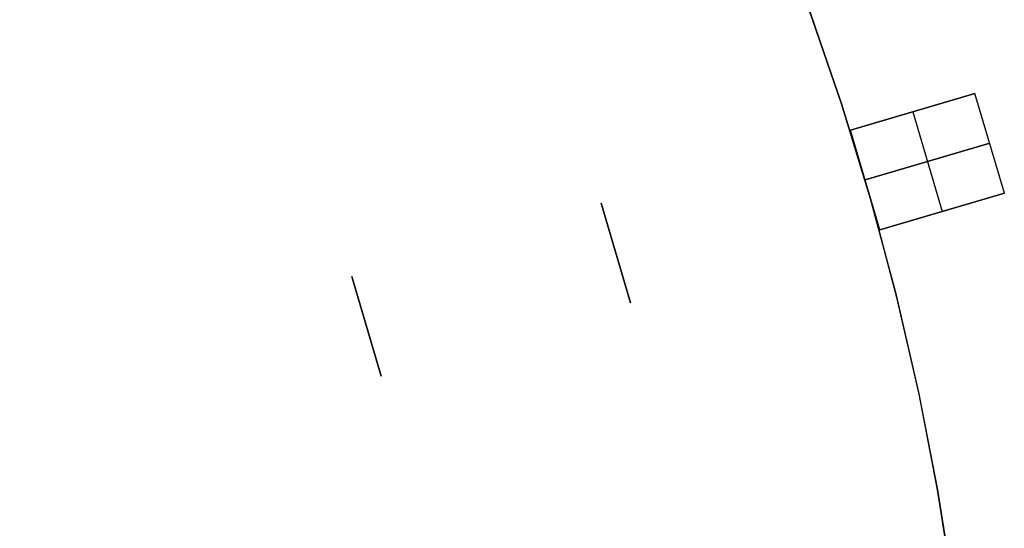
# Model space of a CAD drawing. Header units: millimetres. Extents: x 220 to 1240, y -2940 to -1929.
# Tile 46 of 59: x 949 to 1063, y -2382 to -2323. Entities that reach past the tile are written whole.
import ezdxf

# ---------------------------------------------------------------- set-up
doc = ezdxf.new("R2010")
doc.units = ezdxf.units.MM

msp = doc.modelspace()

# ---------------------------------------------------------------- linework, layer by layer
at = {"extrusion": (1.51515e-05, -2.17846e-06, 1)}
for points in [[(1060.01, -2434.51), (1059.81, -2423.02), (1059.21, -2411.54), (1058.21, -2400.09), (1056.81, -2388.68), (1055.01, -2377.33), (1052.83, -2366.05), (1050.25, -2354.85), (1047.28, -2343.74), (1043.93, -2332.75), (1040.19, -2321.88), (1036.08, -2311.15), (1031.6, -2300.57), (1026.75, -2290.14), (1021.55, -2279.9), (1015.99, -2269.84), (1010.08, -2259.98), (1003.83, -2250.34), (997.25, -2240.91), (990.35, -2231.72), (983.13, -2222.78), (975.6, -2214.09), (967.78, -2205.68), (959.67, -2197.54), (951.27, -2189.68), (942.61, -2182.13), (933.7, -2174.87), (924.53, -2167.94), (915.13, -2161.33), (905.51, -2155.05), (895.67, -2149.1), (885.63, -2143.51), (875.4, -2138.27), (865, -2133.38), (854.43, -2128.86), (843.71, -2124.72), (832.86, -2120.95), (821.87, -2117.55), (810.78, -2114.55), (799.59, -2111.93), (788.32, -2109.7), (776.97, -2107.87), (765.57, -2106.43), (754.12, -2105.39), (742.65, -2104.75), (731.16, -2104.51), (719.66, -2104.67), (708.18, -2105.23), (696.73, -2106.19), (685.32, -2107.55), (673.96, -2109.3), (662.67, -2111.45), (651.46, -2113.99), (640.35, -2116.92), (629.34, -2120.24), (618.46, -2123.93), (607.71, -2128.01), (597.11, -2132.45), (586.68, -2137.26), (576.41, -2142.43), (566.34, -2147.96), (556.46, -2153.83), (546.79, -2160.04), (537.34, -2166.59), (528.13, -2173.46), (519.16, -2180.65), (510.45, -2188.15), (502, -2195.94), (493.83, -2204.03), (485.95, -2212.39), (478.36, -2221.02), (471.08, -2229.91), (464.12, -2239.05), (457.47, -2248.43), (451.16, -2258.04), (445.18, -2267.85), (439.55, -2277.87), (434.27, -2288.08), (429.35, -2298.47), (424.8, -2309.02), (420.61, -2319.72), (416.8, -2330.57), (413.37, -2341.54)], [(413.37, -2341.54), (410.35, -2352.55), (407.7, -2363.66), (405.44, -2374.86), (403.57, -2386.13), (402.09, -2397.46), (401.01, -2408.83), (400.32, -2420.23), (400.02, -2431.65), (400.12, -2443.08), (400.61, -2454.49), (401.5, -2465.88), (402.78, -2477.23), (404.46, -2488.53), (406.52, -2499.76), (408.97, -2510.92), (411.81, -2521.99), (415.03, -2532.95), (418.63, -2543.79), (422.59, -2554.5), (426.93, -2565.07), (431.63, -2575.48), (436.69, -2585.72), (442.1, -2595.78), (447.85, -2605.65), (453.95, -2615.32), (460.37, -2624.76), (467.12, -2633.98), (474.18, -2642.96), (481.55, -2651.69), (489.21, -2660.16), (497.17, -2668.36), (505.4, -2676.28), (513.9, -2683.91), (522.66, -2691.24), (531.67, -2698.26), (540.92, -2704.97), (550.4, -2711.35), (560.08, -2717.4), (569.98, -2723.11), (580.06, -2728.48), (590.33, -2733.49), (600.76, -2738.15), (611.34, -2742.44), (622.07, -2746.36), (632.93, -2749.91), (643.91, -2753.08), (654.98, -2755.87), (666.15, -2758.27), (677.4, -2760.29), (688.7, -2761.91), (700.06, -2763.15), (711.45, -2763.99), (722.87, -2764.43), (734.29, -2764.48), (745.71, -2764.13), (757.11, -2763.39), (768.47, -2762.26), (779.8, -2760.73), (791.06, -2758.81), (802.24, -2756.51), (813.35, -2753.81), (824.35, -2750.74), (835.24, -2747.28), (846, -2743.45), (856.62, -2739.25), (867.09, -2734.69), (877.4, -2729.76), (887.53, -2724.48), (897.47, -2718.86), (907.21, -2712.89), (916.74, -2706.59), (926.05, -2699.97), (935.12, -2693.02), (943.94, -2685.77), (952.51, -2678.21), (960.81, -2670.36), (968.84, -2662.23), (976.58, -2653.83), (984.02, -2645.17), (991.16, -2636.25), (997.99, -2627.09), (1004.49, -2617.7), (1010.67, -2608.09), (1016.51, -2598.27), (1022, -2588.26), (1027.15, -2578.06), (1031.94, -2567.69), (1036.37, -2557.16), (1040.43, -2546.48), (1044.12, -2535.67), (1047.43, -2524.74), (1050.36, -2513.7), (1052.91, -2502.56), (1055.08, -2491.34), (1056.85, -2480.06), (1058.23, -2468.72), (1059.22, -2457.34), (1059.81, -2445.93), (1060.01, -2434.51)]]:
    msp.add_lwpolyline(points, dxfattribs=at)
at = {"extrusion": (-1.51515e-05, 2.17846e-06, 1)}
for points in [[(413.36, -2341.54), (416.79, -2330.57), (420.6, -2319.72), (424.78, -2309.02), (429.34, -2298.47), (434.26, -2288.08), (439.54, -2277.87), (445.17, -2267.85), (451.14, -2258.03), (457.46, -2248.43), (464.1, -2239.05), (471.07, -2229.91), (478.35, -2221.02), (485.94, -2212.39), (493.82, -2204.02), (501.99, -2195.94), (510.44, -2188.14), (519.15, -2180.65), (528.12, -2173.46), (537.33, -2166.59), (546.78, -2160.04), (556.44, -2153.83), (566.32, -2147.96), (576.4, -2142.43), (586.66, -2137.26), (597.1, -2132.45), (607.7, -2128), (618.45, -2123.93), (629.33, -2120.23), (640.34, -2116.92), (651.45, -2113.99), (662.66, -2111.45), (673.95, -2109.3), (685.31, -2107.55), (696.72, -2106.19), (708.17, -2105.23), (719.65, -2104.67), (731.14, -2104.51), (742.63, -2104.75), (754.11, -2105.39), (765.56, -2106.43), (776.96, -2107.87), (788.3, -2109.7), (799.58, -2111.93), (810.77, -2114.55), (821.86, -2117.55), (832.84, -2120.94), (843.7, -2124.72), (854.42, -2128.86), (864.99, -2133.38), (875.39, -2138.26), (885.62, -2143.51), (895.66, -2149.1), (905.5, -2155.04), (915.12, -2161.33), (924.52, -2167.94), (933.69, -2174.87), (942.6, -2182.12), (951.26, -2189.68), (959.65, -2197.53), (967.77, -2205.67), (975.59, -2214.09), (983.12, -2222.78), (990.34, -2231.72), (997.24, -2240.91), (1003.82, -2250.33), (1010.07, -2259.98), (1015.97, -2269.84), (1021.53, -2279.9), (1026.74, -2290.14), (1031.59, -2300.56), (1036.07, -2311.15), (1040.18, -2321.88), (1043.91, -2332.75), (1047.27, -2343.74), (1050.23, -2354.85), (1052.81, -2366.05), (1055, -2377.33), (1056.8, -2388.68), (1058.19, -2400.09), (1059.19, -2411.54), (1059.79, -2423.02), (1059.99, -2434.51)], [(413.37, -2341.54), (416.8, -2330.57), (420.61, -2319.72), (424.79, -2309.02), (429.35, -2298.47), (434.27, -2288.08), (439.55, -2277.87), (445.18, -2267.85), (451.15, -2258.03), (457.47, -2248.43), (464.11, -2239.05), (471.08, -2229.91), (478.36, -2221.02), (485.95, -2212.39), (493.83, -2204.02), (502, -2195.94), (510.44, -2188.15), (519.16, -2180.65), (528.12, -2173.46), (537.34, -2166.59), (546.78, -2160.04), (556.45, -2153.83), (566.33, -2147.96), (576.41, -2142.43), (586.67, -2137.26), (597.11, -2132.45), (607.71, -2128), (618.46, -2123.93), (629.34, -2120.24), (640.34, -2116.92), (651.46, -2113.99), (662.67, -2111.45), (673.96, -2109.3), (685.31, -2107.55), (696.73, -2106.19), (708.18, -2105.23), (719.66, -2104.67), (731.15, -2104.51), (742.64, -2104.75), (754.12, -2105.39), (765.56, -2106.43), (776.97, -2107.87), (788.31, -2109.7), (799.59, -2111.93), (810.78, -2114.55), (821.87, -2117.55), (832.85, -2120.94), (843.71, -2124.72), (854.43, -2128.86), (864.99, -2133.38), (875.4, -2138.27), (885.63, -2143.51), (895.67, -2149.1), (905.5, -2155.05), (915.13, -2161.33), (924.53, -2167.94), (933.69, -2174.87), (942.61, -2182.12), (951.27, -2189.68), (959.66, -2197.53), (967.77, -2205.68), (975.6, -2214.09), (983.12, -2222.78), (990.34, -2231.72), (997.25, -2240.91), (1003.83, -2250.33), (1010.07, -2259.98), (1015.98, -2269.84), (1021.54, -2279.9), (1026.75, -2290.14), (1031.6, -2300.57), (1036.08, -2311.15), (1040.19, -2321.88), (1043.92, -2332.75), (1047.27, -2343.74), (1050.24, -2354.85), (1052.82, -2366.05), (1055.01, -2377.33), (1056.8, -2388.68), (1058.2, -2400.09), (1059.2, -2411.54), (1059.8, -2423.02), (1060, -2434.51)], [(1059.99, -2434.51), (1059.8, -2445.93), (1059.2, -2457.34), (1058.22, -2468.72), (1056.84, -2480.06), (1055.06, -2491.34), (1052.9, -2502.56), (1050.35, -2513.69), (1047.42, -2524.74), (1044.11, -2535.67), (1040.42, -2546.48), (1036.36, -2557.16), (1031.93, -2567.69), (1027.14, -2578.06), (1021.99, -2588.25), (1016.49, -2598.27), (1010.65, -2608.09), (1004.48, -2617.7), (997.97, -2627.09), (991.15, -2636.25), (984.01, -2645.16), (976.57, -2653.83), (968.83, -2662.23), (960.8, -2670.36), (952.5, -2678.21), (943.93, -2685.77), (935.11, -2693.02), (926.04, -2699.96), (916.73, -2706.59), (907.2, -2712.89), (897.46, -2718.86), (887.52, -2724.48), (877.39, -2729.76), (867.08, -2734.69), (856.61, -2739.25), (845.99, -2743.45), (835.22, -2747.28), (824.34, -2750.73), (813.33, -2753.81), (802.23, -2756.5), (791.04, -2758.81), (779.78, -2760.73), (768.46, -2762.26), (757.1, -2763.39), (745.7, -2764.13), (734.28, -2764.48), (722.85, -2764.43), (711.44, -2763.98), (700.05, -2763.15), (688.69, -2761.91), (677.38, -2760.29), (666.14, -2758.27), (654.97, -2755.87), (643.89, -2753.08), (632.92, -2749.91), (622.06, -2746.36), (611.33, -2742.43), (600.75, -2738.14), (590.31, -2733.49), (580.05, -2728.47), (569.97, -2723.11), (560.07, -2717.4), (550.38, -2711.35), (540.91, -2704.96), (531.66, -2698.26), (522.65, -2691.23), (513.89, -2683.9), (505.39, -2676.28), (497.15, -2668.36), (489.2, -2660.16), (481.53, -2651.69), (474.17, -2642.96), (467.1, -2633.98), (460.36, -2624.76), (453.93, -2615.31), (447.84, -2605.65), (442.09, -2595.78), (436.68, -2585.72), (431.62, -2575.48), (426.92, -2565.07), (422.58, -2554.5), (418.61, -2543.79), (415.02, -2532.95), (411.8, -2521.98), (408.96, -2510.92), (406.51, -2499.76), (404.45, -2488.53), (402.77, -2477.23), (401.49, -2465.88), (400.6, -2454.49), (400.11, -2443.07), (400.01, -2431.65), (400.3, -2420.23), (400.99, -2408.83), (402.08, -2397.46), (403.56, -2386.13), (405.43, -2374.86), (407.69, -2363.66), (410.33, -2352.55), (413.36, -2341.54)], [(1060, -2434.51), (1059.8, -2445.93), (1059.21, -2457.34), (1058.22, -2468.72), (1056.84, -2480.06), (1055.07, -2491.34), (1052.91, -2502.56), (1050.36, -2513.7), (1047.43, -2524.74), (1044.11, -2535.67), (1040.42, -2546.48), (1036.36, -2557.16), (1031.93, -2567.69), (1027.14, -2578.06), (1022, -2588.26), (1016.5, -2598.27), (1010.66, -2608.09), (1004.49, -2617.7), (997.98, -2627.09), (991.16, -2636.25), (984.02, -2645.17), (976.57, -2653.83), (968.83, -2662.23), (960.81, -2670.36), (952.51, -2678.21), (943.94, -2685.77), (935.12, -2693.02), (926.04, -2699.96), (916.74, -2706.59), (907.21, -2712.89), (897.47, -2718.86), (887.53, -2724.48), (877.4, -2729.76), (867.09, -2734.69), (856.62, -2739.25), (845.99, -2743.45), (835.23, -2747.28), (824.34, -2750.74), (813.34, -2753.81), (802.24, -2756.5), (791.05, -2758.81), (779.79, -2760.73), (768.47, -2762.26), (757.1, -2763.39), (745.7, -2764.13), (734.29, -2764.48), (722.86, -2764.43), (711.45, -2763.99), (700.06, -2763.15), (688.7, -2761.91), (677.39, -2760.29), (666.15, -2758.27), (654.98, -2755.87), (643.9, -2753.08), (632.93, -2749.91), (622.07, -2746.36), (611.34, -2742.44), (600.75, -2738.14), (590.32, -2733.49), (580.06, -2728.48), (569.97, -2723.11), (560.08, -2717.4), (550.39, -2711.35), (540.92, -2704.96), (531.67, -2698.26), (522.66, -2691.24), (513.9, -2683.91), (505.4, -2676.28), (497.16, -2668.36), (489.21, -2660.16), (481.54, -2651.69), (474.17, -2642.96), (467.11, -2633.98), (460.37, -2624.76), (453.94, -2615.32), (447.85, -2605.65), (442.1, -2595.78), (436.69, -2585.72), (431.63, -2575.48), (426.93, -2565.07), (422.59, -2554.5), (418.62, -2543.79), (415.03, -2532.95), (411.81, -2521.99), (408.97, -2510.92), (406.52, -2499.76), (404.45, -2488.53), (402.78, -2477.23), (401.5, -2465.88), (400.61, -2454.49), (400.11, -2443.08), (400.01, -2431.65), (400.31, -2420.23), (401, -2408.83), (402.09, -2397.46), (403.57, -2386.13), (405.44, -2374.86), (407.7, -2363.66), (410.34, -2352.55), (413.37, -2341.54)]]:
    msp.add_lwpolyline(points, dxfattribs=at)
for points in [[(1010.07, -2259.98), (1015.98, -2269.84), (1021.54, -2279.9), (1026.75, -2290.14), (1031.59, -2300.56), (1036.08, -2311.15), (1040.19, -2321.88), (1043.92, -2332.75), (1047.27, -2343.74), (1050.24, -2354.85), (1052.82, -2366.05), (1055.01, -2377.33), (1056.8, -2388.68), (1058.2, -2400.09), (1059.2, -2411.54), (1059.8, -2423.02), (1060, -2434.51)], [(1059.8, -2445.96), (1060, -2434.51), (1059.8, -2423.05), (1059.2, -2411.62), (1058.21, -2400.2), (1056.82, -2388.83), (1055.04, -2377.52), (1052.87, -2366.27), (1050.31, -2355.11), (1047.36, -2344.04), (1044.03, -2333.08), (1040.32, -2322.24), (1036.23, -2311.54), (1031.78, -2300.98), (1026.96, -2290.59), (1021.79, -2280.37), (1016.26, -2270.34), (1010.39, -2260.5)], [(1059.8, -2445.96), (1060, -2434.51), (1059.8, -2423.05), (1059.2, -2411.62), (1058.21, -2400.2), (1056.82, -2388.83), (1055.04, -2377.52), (1052.87, -2366.27), (1050.31, -2355.11), (1047.36, -2344.04), (1044.03, -2333.08), (1040.32, -2322.24), (1036.23, -2311.54), (1031.78, -2300.98), (1026.96, -2290.59), (1021.79, -2280.37), (1016.26, -2270.34), (1010.39, -2260.5)], [(1059.33, -2331.55), (1044.94, -2335.78)], [(1044.94, -2335.78), (1059.33, -2331.55)], [(1062.72, -2343.07), (1059.33, -2331.55)], [(1062.72, -2343.07), (1059.33, -2331.55)], [(1052.14, -2333.67), (1055.52, -2345.18)], [(1052.14, -2333.67), (1055.52, -2345.18)], [(1048.32, -2347.29), (1044.94, -2335.78)], [(1048.32, -2347.29), (1044.94, -2335.78)], [(1061.03, -2337.31), (1046.63, -2341.54)], [(1046.63, -2341.54), (1061.03, -2337.31)], [(1048.32, -2347.29), (1062.72, -2343.07)], [(1062.72, -2343.07), (1048.32, -2347.29)], [(1019.54, -2355.75), (1016.16, -2344.23)], [(1019.54, -2355.75), (1016.16, -2344.23)], [(1019.54, -2355.75), (1016.16, -2344.23)], [(1019.54, -2355.75), (1016.16, -2344.23)], [(1019.54, -2355.75), (1016.16, -2344.23)], [(1019.54, -2355.75), (1016.16, -2344.23)], [(1016.16, -2344.23), (1019.54, -2355.75)], [(1016.16, -2344.23), (1019.54, -2355.75)], [(987.37, -2352.68), (990.75, -2364.2)], [(990.75, -2364.2), (987.37, -2352.68)], [(990.75, -2364.2), (987.37, -2352.68)], [(990.75, -2364.2), (987.37, -2352.68)], [(987.37, -2352.68), (990.75, -2364.2)], [(987.37, -2352.68), (990.75, -2364.2)]]:
    msp.add_lwpolyline(points)
at = {"extrusion": (-0.281733, 0.959493, -1.39263e-14)}
msp.add_lwpolyline([(-389.55, 371.99), (-389.53, 373.02), (-389.48, 374.04), (-389.39, 375.06), (-389.27, 376.08), (-389.11, 377.09), (-388.92, 378.1), (-388.7, 379.1), (-388.44, 380.09), (-388.14, 381.07), (-387.82, 382.04), (-387.46, 383), (-387.07, 383.95), (-386.64, 384.88), (-386.19, 385.8), (-385.7, 386.7), (-385.18, 387.58), (-384.64, 388.45), (-384.06, 389.3), (-383.45, 390.12), (-382.82, 390.93), (-382.16, 391.71), (-381.47, 392.47), (-380.76, 393.21), (-380.03, 393.92), (-379.27, 394.61), (-378.48, 395.27), (-377.68, 395.9), (-376.85, 396.5), (-376, 397.08), (-375.14, 397.63), (-374.25, 398.14), (-373.35, 398.63), (-372.43, 399.09), (-371.5, 399.51), (-370.56, 399.9), (-369.6, 400.26), (-368.63, 400.59), (-367.64, 400.88), (-366.65, 401.14), (-365.65, 401.37), (-364.65, 401.56), (-363.63, 401.72), (-362.62, 401.84), (-361.6, 401.93), (-360.57, 401.98), (-359.55, 401.99)], dxfattribs=at)
at = {"extrusion": (-0.281733, 0.959493, 3.64524e-15)}
msp.add_lwpolyline([(-359.55, -678.01), (-360.57, -677.99), (-361.6, -677.94), (-362.62, -677.85), (-363.63, -677.73), (-364.65, -677.57), (-365.65, -677.38), (-366.65, -677.15), (-367.64, -676.89), (-368.63, -676.6), (-369.6, -676.27), (-370.56, -675.91), (-371.5, -675.52), (-372.43, -675.1), (-373.35, -674.64), (-374.25, -674.15), (-375.14, -673.64), (-376, -673.09), (-376.85, -672.51), (-377.68, -671.91), (-378.48, -671.28), (-379.27, -670.62), (-380.03, -669.93), (-380.76, -669.22), (-381.47, -668.48), (-382.16, -667.72), (-382.82, -666.94), (-383.45, -666.13), (-384.06, -665.31), (-384.64, -664.46), (-385.18, -663.59), (-385.7, -662.71), (-386.19, -661.81), (-386.64, -660.89), (-387.07, -659.96), (-387.46, -659.01), (-387.82, -658.05), (-388.14, -657.08), (-388.44, -656.1), (-388.7, -655.11), (-388.92, -654.11), (-389.11, -653.1), (-389.27, -652.09), (-389.39, -651.07), (-389.48, -650.05), (-389.53, -649.03), (-389.55, -648.01)], dxfattribs=at)
at = {"extrusion": (-0.281733, 0.959493, -5.25031e-14)}
msp.add_lwpolyline([(-374.55, -438.01), (-374.51, -440.05), (-374.41, -442.1), (-374.24, -444.14), (-373.99, -446.17), (-373.68, -448.2), (-373.29, -450.21), (-372.84, -452.21), (-372.32, -454.19), (-371.74, -456.16), (-371.09, -458.1), (-370.37, -460.02), (-369.58, -461.91), (-368.73, -463.77), (-367.82, -465.61), (-366.85, -467.41), (-365.81, -469.18), (-364.72, -470.91), (-363.57, -472.61), (-362.36, -474.26), (-361.09, -475.87), (-359.77, -477.44), (-358.4, -478.96), (-356.98, -480.43), (-355.5, -481.86), (-353.98, -483.23), (-352.42, -484.55), (-350.8, -485.81), (-349.15, -487.02), (-347.46, -488.18), (-345.72, -489.27), (-343.96, -490.3), (-342.15, -491.28), (-340.32, -492.19), (-338.45, -493.04), (-336.56, -493.82), (-334.64, -494.54), (-332.7, -495.19), (-330.74, -495.78), (-328.76, -496.3), (-326.76, -496.75), (-324.74, -497.13), (-322.72, -497.45), (-320.69, -497.69), (-318.64, -497.87), (-316.6, -497.97), (-314.55, -498.01)], dxfattribs=at)
at = {"extrusion": (-0.281733, 0.959493, 1.90702e-14)}
msp.add_lwpolyline([(-314.55, 221.99), (-316.6, 221.96), (-318.64, 221.86), (-320.69, 221.68), (-322.72, 221.44), (-324.74, 221.12), (-326.76, 220.74), (-328.76, 220.29), (-330.74, 219.77), (-332.7, 219.18), (-334.64, 218.53), (-336.56, 217.81), (-338.45, 217.03), (-340.32, 216.18), (-342.15, 215.27), (-343.96, 214.29), (-345.72, 213.26), (-347.46, 212.17), (-349.15, 211.01), (-350.8, 209.8), (-352.42, 208.54), (-353.98, 207.22), (-355.5, 205.85), (-356.98, 204.42), (-358.4, 202.95), (-359.77, 201.43), (-361.09, 199.86), (-362.36, 198.25), (-363.57, 196.6), (-364.72, 194.9), (-365.81, 193.17), (-366.85, 191.4), (-367.82, 189.6), (-368.73, 187.76), (-369.58, 185.9), (-370.37, 184.01), (-371.09, 182.09), (-371.74, 180.15), (-372.32, 178.18), (-372.84, 176.2), (-373.29, 174.2), (-373.68, 172.19), (-373.99, 170.16), (-374.24, 168.13), (-374.41, 166.09), (-374.51, 164.04), (-374.55, 161.99)], dxfattribs=at)
at = {"extrusion": (-0.281733, 0.959493, -1.47588e-14)}
msp.add_lwpolyline([(-389.55, 371.99), (-389.53, 373.02), (-389.48, 374.04), (-389.39, 375.06), (-389.27, 376.08), (-389.11, 377.09), (-388.92, 378.1), (-388.7, 379.1), (-388.44, 380.09), (-388.14, 381.07), (-387.82, 382.04), (-387.46, 383), (-387.07, 383.95), (-386.64, 384.88), (-386.19, 385.8), (-385.7, 386.7), (-385.18, 387.58), (-384.64, 388.45), (-384.06, 389.3), (-383.45, 390.12), (-382.82, 390.93), (-382.16, 391.71), (-381.47, 392.47), (-380.76, 393.21), (-380.03, 393.92), (-379.27, 394.61), (-378.48, 395.27), (-377.68, 395.9), (-376.85, 396.5), (-376, 397.08), (-375.14, 397.63), (-374.25, 398.14), (-373.35, 398.63), (-372.43, 399.09), (-371.5, 399.51), (-370.56, 399.9), (-369.6, 400.26), (-368.63, 400.59), (-367.64, 400.88), (-366.65, 401.14), (-365.65, 401.37), (-364.65, 401.56), (-363.63, 401.72), (-362.62, 401.84), (-361.6, 401.93), (-360.57, 401.98), (-359.55, 401.99)], dxfattribs=at)
at = {"extrusion": (-0.281733, 0.959493, 1.84117e-14)}
msp.add_lwpolyline([(-359.55, -678.01), (-360.57, -677.99), (-361.6, -677.94), (-362.62, -677.85), (-363.63, -677.73), (-364.65, -677.57), (-365.65, -677.38), (-366.65, -677.15), (-367.64, -676.89), (-368.63, -676.6), (-369.6, -676.27), (-370.56, -675.91), (-371.5, -675.52), (-372.43, -675.1), (-373.35, -674.64), (-374.25, -674.15), (-375.14, -673.64), (-376, -673.09), (-376.85, -672.51), (-377.68, -671.91), (-378.48, -671.28), (-379.27, -670.62), (-380.03, -669.93), (-380.76, -669.22), (-381.47, -668.48), (-382.16, -667.72), (-382.82, -666.94), (-383.45, -666.13), (-384.06, -665.31), (-384.64, -664.46), (-385.18, -663.59), (-385.7, -662.71), (-386.19, -661.81), (-386.64, -660.89), (-387.07, -659.96), (-387.46, -659.01), (-387.82, -658.05), (-388.14, -657.08), (-388.44, -656.1), (-388.7, -655.11), (-388.92, -654.11), (-389.11, -653.1), (-389.27, -652.09), (-389.39, -651.07), (-389.48, -650.05), (-389.53, -649.03), (-389.55, -648.01)], dxfattribs=at)
at = {"extrusion": (-0.281733, 0.959493, -4.77037e-15)}
msp.add_lwpolyline([(-314.55, -498.01), (-316.6, -497.97), (-318.64, -497.87), (-320.69, -497.69), (-322.72, -497.45), (-324.74, -497.13), (-326.76, -496.75), (-328.76, -496.3), (-330.74, -495.78), (-332.7, -495.19), (-334.64, -494.54), (-336.56, -493.82), (-338.45, -493.04), (-340.32, -492.19), (-342.15, -491.28), (-343.96, -490.3), (-345.72, -489.27), (-347.46, -488.18), (-349.15, -487.02), (-350.8, -485.81), (-352.42, -484.55), (-353.98, -483.23), (-355.5, -481.86), (-356.98, -480.43), (-358.4, -478.96), (-359.77, -477.44), (-361.09, -475.87), (-362.36, -474.26), (-363.57, -472.61), (-364.72, -470.91), (-365.81, -469.18), (-366.85, -467.41), (-367.82, -465.61), (-368.73, -463.77), (-369.58, -461.91), (-370.37, -460.02), (-371.09, -458.1), (-371.74, -456.16), (-372.32, -454.19), (-372.84, -452.21), (-373.29, -450.21), (-373.68, -448.2), (-373.99, -446.17), (-374.24, -444.14), (-374.41, -442.1), (-374.51, -440.05), (-374.55, -438.01)], dxfattribs=at)
at = {"extrusion": (-0.281733, 0.959493, -6.33843e-15)}
msp.add_lwpolyline([(-374.55, 161.99), (-374.51, 164.04), (-374.41, 166.09), (-374.24, 168.13), (-373.99, 170.16), (-373.68, 172.19), (-373.29, 174.2), (-372.84, 176.2), (-372.32, 178.18), (-371.74, 180.15), (-371.09, 182.09), (-370.37, 184.01), (-369.58, 185.9), (-368.73, 187.76), (-367.82, 189.6), (-366.85, 191.4), (-365.81, 193.17), (-364.72, 194.9), (-363.57, 196.6), (-362.36, 198.25), (-361.09, 199.86), (-359.77, 201.43), (-358.4, 202.95), (-356.98, 204.42), (-355.5, 205.85), (-353.98, 207.22), (-352.42, 208.54), (-350.8, 209.8), (-349.15, 211.01), (-347.46, 212.17), (-345.72, 213.26), (-343.96, 214.29), (-342.15, 215.27), (-340.32, 216.18), (-338.45, 217.03), (-336.56, 217.81), (-334.64, 218.53), (-332.7, 219.18), (-330.74, 219.77), (-328.76, 220.29), (-326.76, 220.74), (-324.74, 221.12), (-322.72, 221.44), (-320.69, 221.68), (-318.64, 221.86), (-316.6, 221.96), (-314.55, 221.99)], dxfattribs=at)
at = {"extrusion": (-0.281733, 0.959493, 6.08428e-16)}
msp.add_lwpolyline([(-344.55, 401.99), (-343.53, 401.98), (-342.5, 401.93), (-341.48, 401.84), (-340.46, 401.72), (-339.45, 401.56), (-338.45, 401.37), (-337.45, 401.14), (-336.46, 400.88), (-335.47, 400.59), (-334.5, 400.26), (-333.54, 399.9), (-332.6, 399.51), (-331.67, 399.09), (-330.75, 398.63), (-329.85, 398.14), (-328.96, 397.63), (-328.1, 397.08), (-327.25, 396.5), (-326.42, 395.9), (-325.62, 395.27), (-324.83, 394.61), (-324.07, 393.92), (-323.34, 393.21), (-322.62, 392.47), (-321.94, 391.71), (-321.28, 390.93), (-320.65, 390.12), (-320.04, 389.3), (-319.46, 388.45), (-318.92, 387.58), (-318.4, 386.7), (-317.91, 385.8), (-317.46, 384.88), (-317.03, 383.95), (-316.64, 383), (-316.28, 382.04), (-315.96, 381.07), (-315.66, 380.09), (-315.4, 379.1), (-315.18, 378.1), (-314.99, 377.09), (-314.83, 376.08), (-314.71, 375.06), (-314.62, 374.04), (-314.57, 373.02), (-314.55, 371.99)], dxfattribs=at)
at = {"extrusion": (-0.281733, 0.959493, -8.13612e-15)}
msp.add_lwpolyline([(-314.55, -648.01), (-314.57, -649.03), (-314.62, -650.05), (-314.71, -651.07), (-314.83, -652.09), (-314.99, -653.1), (-315.18, -654.11), (-315.4, -655.11), (-315.66, -656.1), (-315.96, -657.08), (-316.28, -658.05), (-316.64, -659.01), (-317.03, -659.96), (-317.46, -660.89), (-317.91, -661.81), (-318.4, -662.71), (-318.92, -663.59), (-319.46, -664.46), (-320.04, -665.31), (-320.65, -666.13), (-321.28, -666.94), (-321.94, -667.72), (-322.62, -668.48), (-323.34, -669.22), (-324.07, -669.93), (-324.83, -670.62), (-325.62, -671.28), (-326.42, -671.91), (-327.25, -672.51), (-328.1, -673.09), (-328.96, -673.64), (-329.85, -674.15), (-330.75, -674.64), (-331.67, -675.1), (-332.6, -675.52), (-333.54, -675.91), (-334.5, -676.27), (-335.47, -676.6), (-336.46, -676.89), (-337.45, -677.15), (-338.45, -677.38), (-339.45, -677.57), (-340.46, -677.73), (-341.48, -677.85), (-342.5, -677.94), (-343.53, -677.99), (-344.55, -678.01)], dxfattribs=at)
at = {"extrusion": (-0.281733, 0.959493, -9.50385e-15)}
msp.add_lwpolyline([(-314.55, -498.01), (-316.6, -497.97), (-318.64, -497.87), (-320.69, -497.69), (-322.72, -497.45), (-324.74, -497.13), (-326.76, -496.75), (-328.76, -496.3), (-330.74, -495.78), (-332.7, -495.19), (-334.64, -494.54), (-336.56, -493.82), (-338.45, -493.04), (-340.32, -492.19), (-342.15, -491.28), (-343.96, -490.3), (-345.72, -489.27), (-347.46, -488.18), (-349.15, -487.02), (-350.8, -485.81), (-352.42, -484.55), (-353.98, -483.23), (-355.5, -481.86), (-356.98, -480.43), (-358.4, -478.96), (-359.77, -477.44), (-361.09, -475.87), (-362.36, -474.26), (-363.57, -472.61), (-364.72, -470.91), (-365.81, -469.18), (-366.85, -467.41), (-367.82, -465.61), (-368.73, -463.77), (-369.58, -461.91), (-370.37, -460.02), (-371.09, -458.1), (-371.74, -456.16), (-372.32, -454.19), (-372.84, -452.21), (-373.29, -450.21), (-373.68, -448.2), (-373.99, -446.17), (-374.24, -444.14), (-374.41, -442.1), (-374.51, -440.05), (-374.55, -438.01)], dxfattribs=at)
at = {"extrusion": (-0.281733, 0.959493, 2.32066e-14)}
msp.add_lwpolyline([(-374.55, 161.99), (-374.51, 164.04), (-374.41, 166.09), (-374.24, 168.13), (-373.99, 170.16), (-373.68, 172.19), (-373.29, 174.2), (-372.84, 176.2), (-372.32, 178.18), (-371.74, 180.15), (-371.09, 182.09), (-370.37, 184.01), (-369.58, 185.9), (-368.73, 187.76), (-367.82, 189.6), (-366.85, 191.4), (-365.81, 193.17), (-364.72, 194.9), (-363.57, 196.6), (-362.36, 198.25), (-361.09, 199.86), (-359.77, 201.43), (-358.4, 202.95), (-356.98, 204.42), (-355.5, 205.85), (-353.98, 207.22), (-352.42, 208.54), (-350.8, 209.8), (-349.15, 211.01), (-347.46, 212.17), (-345.72, 213.26), (-343.96, 214.29), (-342.15, 215.27), (-340.32, 216.18), (-338.45, 217.03), (-336.56, 217.81), (-334.64, 218.53), (-332.7, 219.18), (-330.74, 219.77), (-328.76, 220.29), (-326.76, 220.74), (-324.74, 221.12), (-322.72, 221.44), (-320.69, 221.68), (-318.64, 221.86), (-316.6, 221.96), (-314.55, 221.99)], dxfattribs=at)
at = {"extrusion": (-0.281733, 0.959493, 1.50607e-14)}
msp.add_lwpolyline([(-344.55, 401.99), (-343.53, 401.98), (-342.5, 401.93), (-341.48, 401.84), (-340.46, 401.72), (-339.45, 401.56), (-338.45, 401.37), (-337.45, 401.14), (-336.46, 400.88), (-335.47, 400.59), (-334.5, 400.26), (-333.54, 399.9), (-332.6, 399.51), (-331.67, 399.09), (-330.75, 398.63), (-329.85, 398.14), (-328.96, 397.63), (-328.1, 397.08), (-327.25, 396.5), (-326.42, 395.9), (-325.62, 395.27), (-324.83, 394.61), (-324.07, 393.92), (-323.34, 393.21), (-322.62, 392.47), (-321.94, 391.71), (-321.28, 390.93), (-320.65, 390.12), (-320.04, 389.3), (-319.46, 388.45), (-318.92, 387.58), (-318.4, 386.7), (-317.91, 385.8), (-317.46, 384.88), (-317.03, 383.95), (-316.64, 383), (-316.28, 382.04), (-315.96, 381.07), (-315.66, 380.09), (-315.4, 379.1), (-315.18, 378.1), (-314.99, 377.09), (-314.83, 376.08), (-314.71, 375.06), (-314.62, 374.04), (-314.57, 373.02), (-314.55, 371.99)], dxfattribs=at)
at = {"extrusion": (-0.281733, 0.959493, 2.21785e-14)}
msp.add_lwpolyline([(-314.55, -648.01), (-314.57, -649.03), (-314.62, -650.05), (-314.71, -651.07), (-314.83, -652.09), (-314.99, -653.1), (-315.18, -654.11), (-315.4, -655.11), (-315.66, -656.1), (-315.96, -657.08), (-316.28, -658.05), (-316.64, -659.01), (-317.03, -659.96), (-317.46, -660.89), (-317.91, -661.81), (-318.4, -662.71), (-318.92, -663.59), (-319.46, -664.46), (-320.04, -665.31), (-320.65, -666.13), (-321.28, -666.94), (-321.94, -667.72), (-322.62, -668.48), (-323.34, -669.22), (-324.07, -669.93), (-324.83, -670.62), (-325.62, -671.28), (-326.42, -671.91), (-327.25, -672.51), (-328.1, -673.09), (-328.96, -673.64), (-329.85, -674.15), (-330.75, -674.64), (-331.67, -675.1), (-332.6, -675.52), (-333.54, -675.91), (-334.5, -676.27), (-335.47, -676.6), (-336.46, -676.89), (-337.45, -677.15), (-338.45, -677.38), (-339.45, -677.57), (-340.46, -677.73), (-341.48, -677.85), (-342.5, -677.94), (-343.53, -677.99), (-344.55, -678.01)], dxfattribs=at)
at = {"extrusion": (-0.281733, 0.959493, -7.32769e-15)}
msp.add_lwpolyline([(-314.55, -498.01), (-313.53, -498.02), (-312.5, -498.07), (-311.48, -498.16), (-310.46, -498.28), (-309.45, -498.44), (-308.45, -498.63), (-307.45, -498.86), (-306.46, -499.12), (-305.47, -499.41), (-304.5, -499.74), (-303.54, -500.1), (-302.6, -500.49), (-301.67, -500.91), (-300.75, -501.37), (-299.85, -501.86), (-298.96, -502.37), (-298.1, -502.92), (-297.25, -503.5), (-296.42, -504.1), (-295.62, -504.73), (-294.83, -505.39), (-294.07, -506.08), (-293.34, -506.79), (-292.62, -507.53), (-291.94, -508.29), (-291.28, -509.07), (-290.65, -509.88), (-290.04, -510.7), (-289.46, -511.55), (-288.92, -512.42), (-288.4, -513.3), (-287.91, -514.2), (-287.46, -515.12), (-287.03, -516.05), (-286.64, -517), (-286.28, -517.96), (-285.96, -518.93), (-285.66, -519.91), (-285.4, -520.9), (-285.18, -521.9), (-284.99, -522.91), (-284.83, -523.92), (-284.71, -524.94), (-284.62, -525.96), (-284.57, -526.98), (-284.55, -528.01)], dxfattribs=at)
at = {"extrusion": (-0.281733, 0.959493, -3.19641e-15)}
msp.add_lwpolyline([(-284.55, 251.99), (-284.57, 250.97), (-284.62, 249.95), (-284.71, 248.93), (-284.83, 247.91), (-284.99, 246.9), (-285.18, 245.89), (-285.4, 244.89), (-285.66, 243.9), (-285.96, 242.92), (-286.28, 241.95), (-286.64, 240.99), (-287.03, 240.04), (-287.46, 239.11), (-287.91, 238.19), (-288.4, 237.29), (-288.92, 236.41), (-289.46, 235.54), (-290.04, 234.69), (-290.65, 233.87), (-291.28, 233.06), (-291.94, 232.28), (-292.62, 231.52), (-293.34, 230.78), (-294.07, 230.07), (-294.83, 229.38), (-295.62, 228.72), (-296.42, 228.09), (-297.25, 227.49), (-298.1, 226.91), (-298.96, 226.36), (-299.85, 225.85), (-300.75, 225.36), (-301.67, 224.9), (-302.6, 224.48), (-303.54, 224.09), (-304.5, 223.73), (-305.47, 223.4), (-306.46, 223.11), (-307.45, 222.85), (-308.45, 222.62), (-309.45, 222.43), (-310.46, 222.27), (-311.48, 222.15), (-312.5, 222.06), (-313.53, 222.01), (-314.55, 221.99)], dxfattribs=at)
at = {"extrusion": (-0.281733, 0.959493, 1.5586e-14)}
msp.add_lwpolyline([(-314.55, 356.99), (-313.53, 356.98), (-312.5, 356.93), (-311.48, 356.84), (-310.46, 356.72), (-309.45, 356.56), (-308.45, 356.37), (-307.45, 356.14), (-306.46, 355.88), (-305.47, 355.59), (-304.5, 355.26), (-303.54, 354.9), (-302.6, 354.51), (-301.67, 354.09), (-300.75, 353.63), (-299.85, 353.14), (-298.96, 352.63), (-298.1, 352.08), (-297.25, 351.5), (-296.42, 350.9), (-295.62, 350.27), (-294.83, 349.61), (-294.07, 348.92), (-293.34, 348.21), (-292.62, 347.47), (-291.94, 346.71), (-291.28, 345.93), (-290.65, 345.12), (-290.04, 344.3), (-289.46, 343.45), (-288.92, 342.58), (-288.4, 341.7), (-287.91, 340.8), (-287.46, 339.88), (-287.03, 338.95), (-286.64, 338), (-286.28, 337.04), (-285.96, 336.07), (-285.66, 335.09), (-285.4, 334.1), (-285.18, 333.1), (-284.99, 332.09), (-284.83, 331.08), (-284.71, 330.06), (-284.62, 329.04), (-284.57, 328.02), (-284.55, 326.99)], dxfattribs=at)
at = {"extrusion": (-0.281733, 0.959493, -4.13099e-14)}
msp.add_lwpolyline([(-284.55, -603.01), (-284.57, -604.03), (-284.62, -605.05), (-284.71, -606.07), (-284.83, -607.09), (-284.99, -608.1), (-285.18, -609.11), (-285.4, -610.11), (-285.66, -611.1), (-285.96, -612.08), (-286.28, -613.05), (-286.64, -614.01), (-287.03, -614.96), (-287.46, -615.89), (-287.91, -616.81), (-288.4, -617.71), (-288.92, -618.59), (-289.46, -619.46), (-290.04, -620.31), (-290.65, -621.13), (-291.28, -621.94), (-291.94, -622.72), (-292.62, -623.48), (-293.34, -624.22), (-294.07, -624.93), (-294.83, -625.62), (-295.62, -626.28), (-296.42, -626.91), (-297.25, -627.51), (-298.1, -628.09), (-298.96, -628.64), (-299.85, -629.15), (-300.75, -629.64), (-301.67, -630.1), (-302.6, -630.52), (-303.54, -630.91), (-304.5, -631.27), (-305.47, -631.6), (-306.46, -631.89), (-307.45, -632.15), (-308.45, -632.38), (-309.45, -632.57), (-310.46, -632.73), (-311.48, -632.85), (-312.5, -632.94), (-313.53, -632.99), (-314.55, -633.01)], dxfattribs=at)
at = {"extrusion": (1, 0, 0)}
for points in [[(-2344.23, 371.99), (-2344.23, 356.99)], [(-2344.23, -633.01), (-2344.23, -648.01)], [(-2349.99, 371.99), (-2349.99, 356.99)], [(-2349.99, -633.01), (-2349.99, -648.01)], [(-2352.68, -528.01), (-2352.68, -603.01)], [(-2352.68, 326.99), (-2352.68, 251.99)], [(-2355.75, 356.99), (-2355.75, 371.99)], [(-2355.75, -648.01), (-2355.75, -633.01)], [(-2358.44, 326.99), (-2358.44, 251.99)], [(-2358.44, -528.01), (-2358.44, -603.01)], [(-2364.2, 251.99), (-2364.2, 326.99)], [(-2364.2, -603.01), (-2364.2, -528.01)]]:
    msp.add_lwpolyline(points, dxfattribs=at)
at = {"extrusion": (-0.281733, 0.959493, -2.42066e-14)}
msp.add_lwpolyline([(-314.55, 371.99), (-314.57, 373.02), (-314.62, 374.04), (-314.71, 375.06), (-314.83, 376.08), (-314.99, 377.09), (-315.18, 378.1), (-315.4, 379.1), (-315.66, 380.09), (-315.96, 381.07), (-316.28, 382.04), (-316.64, 383), (-317.03, 383.95), (-317.46, 384.88), (-317.91, 385.8), (-318.4, 386.7), (-318.92, 387.58), (-319.46, 388.45), (-320.04, 389.3), (-320.65, 390.12), (-321.28, 390.93), (-321.94, 391.71), (-322.62, 392.47), (-323.34, 393.21), (-324.07, 393.92), (-324.83, 394.61), (-325.62, 395.27), (-326.42, 395.9), (-327.25, 396.5), (-328.1, 397.08), (-328.96, 397.63), (-329.85, 398.14), (-330.75, 398.63), (-331.67, 399.09), (-332.6, 399.51), (-333.54, 399.9), (-334.5, 400.26), (-335.47, 400.59), (-336.46, 400.88), (-337.45, 401.14), (-338.45, 401.37), (-339.45, 401.56), (-340.46, 401.72), (-341.48, 401.84), (-342.5, 401.93), (-343.53, 401.98), (-344.55, 401.99)], dxfattribs=at)
at = {"extrusion": (-0.281733, 0.959493, 3.0418e-15)}
msp.add_lwpolyline([(-344.55, -678.01), (-343.53, -677.99), (-342.5, -677.94), (-341.48, -677.85), (-340.46, -677.73), (-339.45, -677.57), (-338.45, -677.38), (-337.45, -677.15), (-336.46, -676.89), (-335.47, -676.6), (-334.5, -676.27), (-333.54, -675.91), (-332.6, -675.52), (-331.67, -675.1), (-330.75, -674.64), (-329.85, -674.15), (-328.96, -673.64), (-328.1, -673.09), (-327.25, -672.51), (-326.42, -671.91), (-325.62, -671.28), (-324.83, -670.62), (-324.07, -669.93), (-323.34, -669.22), (-322.62, -668.48), (-321.94, -667.72), (-321.28, -666.94), (-320.65, -666.13), (-320.04, -665.31), (-319.46, -664.46), (-318.92, -663.59), (-318.4, -662.71), (-317.91, -661.81), (-317.46, -660.89), (-317.03, -659.96), (-316.64, -659.01), (-316.28, -658.05), (-315.96, -657.08), (-315.66, -656.1), (-315.4, -655.11), (-315.18, -654.11), (-314.99, -653.1), (-314.83, -652.09), (-314.71, -651.07), (-314.62, -650.05), (-314.57, -649.03), (-314.55, -648.01)], dxfattribs=at)
at = {"extrusion": (-0.281733, 0.959493, -6.15209e-15)}
msp.add_lwpolyline([(-314.55, -498.01), (-313.53, -498.02), (-312.5, -498.07), (-311.48, -498.16), (-310.46, -498.28), (-309.45, -498.44), (-308.45, -498.63), (-307.45, -498.86), (-306.46, -499.12), (-305.47, -499.41), (-304.5, -499.74), (-303.54, -500.1), (-302.6, -500.49), (-301.67, -500.91), (-300.75, -501.37), (-299.85, -501.86), (-298.96, -502.37), (-298.1, -502.92), (-297.25, -503.5), (-296.42, -504.1), (-295.62, -504.73), (-294.83, -505.39), (-294.07, -506.08), (-293.34, -506.79), (-292.62, -507.53), (-291.94, -508.29), (-291.28, -509.07), (-290.65, -509.88), (-290.04, -510.7), (-289.46, -511.55), (-288.92, -512.42), (-288.4, -513.3), (-287.91, -514.2), (-287.46, -515.12), (-287.03, -516.05), (-286.64, -517), (-286.28, -517.96), (-285.96, -518.93), (-285.66, -519.91), (-285.4, -520.9), (-285.18, -521.9), (-284.99, -522.91), (-284.83, -523.92), (-284.71, -524.94), (-284.62, -525.96), (-284.57, -526.98), (-284.55, -528.01)], dxfattribs=at)
at = {"extrusion": (-0.281733, 0.959493, -1.8404e-14)}
msp.add_lwpolyline([(-284.55, 251.99), (-284.57, 250.97), (-284.62, 249.95), (-284.71, 248.93), (-284.83, 247.91), (-284.99, 246.9), (-285.18, 245.89), (-285.4, 244.89), (-285.66, 243.9), (-285.96, 242.92), (-286.28, 241.95), (-286.64, 240.99), (-287.03, 240.04), (-287.46, 239.11), (-287.91, 238.19), (-288.4, 237.29), (-288.92, 236.41), (-289.46, 235.54), (-290.04, 234.69), (-290.65, 233.87), (-291.28, 233.06), (-291.94, 232.28), (-292.62, 231.52), (-293.34, 230.78), (-294.07, 230.07), (-294.83, 229.38), (-295.62, 228.72), (-296.42, 228.09), (-297.25, 227.49), (-298.1, 226.91), (-298.96, 226.36), (-299.85, 225.85), (-300.75, 225.36), (-301.67, 224.9), (-302.6, 224.48), (-303.54, 224.09), (-304.5, 223.73), (-305.47, 223.4), (-306.46, 223.11), (-307.45, 222.85), (-308.45, 222.62), (-309.45, 222.43), (-310.46, 222.27), (-311.48, 222.15), (-312.5, 222.06), (-313.53, 222.01), (-314.55, 221.99)], dxfattribs=at)
at = {"extrusion": (-0.281733, 0.959493, -1.75259e-14)}
msp.add_lwpolyline([(-314.55, 356.99), (-313.53, 356.98), (-312.5, 356.93), (-311.48, 356.84), (-310.46, 356.72), (-309.45, 356.56), (-308.45, 356.37), (-307.45, 356.14), (-306.46, 355.88), (-305.47, 355.59), (-304.5, 355.26), (-303.54, 354.9), (-302.6, 354.51), (-301.67, 354.09), (-300.75, 353.63), (-299.85, 353.14), (-298.96, 352.63), (-298.1, 352.08), (-297.25, 351.5), (-296.42, 350.9), (-295.62, 350.27), (-294.83, 349.61), (-294.07, 348.92), (-293.34, 348.21), (-292.62, 347.47), (-291.94, 346.71), (-291.28, 345.93), (-290.65, 345.12), (-290.04, 344.3), (-289.46, 343.45), (-288.92, 342.58), (-288.4, 341.7), (-287.91, 340.8), (-287.46, 339.88), (-287.03, 338.95), (-286.64, 338), (-286.28, 337.04), (-285.96, 336.07), (-285.66, 335.09), (-285.4, 334.1), (-285.18, 333.1), (-284.99, 332.09), (-284.83, 331.08), (-284.71, 330.06), (-284.62, 329.04), (-284.57, 328.02), (-284.55, 326.99)], dxfattribs=at)
at = {"extrusion": (-0.281733, 0.959493, -4.90225e-15)}
msp.add_lwpolyline([(-284.55, -603.01), (-284.57, -604.03), (-284.62, -605.05), (-284.71, -606.07), (-284.83, -607.09), (-284.99, -608.1), (-285.18, -609.11), (-285.4, -610.11), (-285.66, -611.1), (-285.96, -612.08), (-286.28, -613.05), (-286.64, -614.01), (-287.03, -614.96), (-287.46, -615.89), (-287.91, -616.81), (-288.4, -617.71), (-288.92, -618.59), (-289.46, -619.46), (-290.04, -620.31), (-290.65, -621.13), (-291.28, -621.94), (-291.94, -622.72), (-292.62, -623.48), (-293.34, -624.22), (-294.07, -624.93), (-294.83, -625.62), (-295.62, -626.28), (-296.42, -626.91), (-297.25, -627.51), (-298.1, -628.09), (-298.96, -628.64), (-299.85, -629.15), (-300.75, -629.64), (-301.67, -630.1), (-302.6, -630.52), (-303.54, -630.91), (-304.5, -631.27), (-305.47, -631.6), (-306.46, -631.89), (-307.45, -632.15), (-308.45, -632.38), (-309.45, -632.57), (-310.46, -632.73), (-311.48, -632.85), (-312.5, -632.94), (-313.53, -632.99), (-314.55, -633.01)], dxfattribs=at)
at = {"extrusion": (-0.281733, 0.959493, -2.30148e-15)}
msp.add_lwpolyline([(-284.55, -528.01), (-284.57, -526.98), (-284.62, -525.96), (-284.71, -524.94), (-284.83, -523.92), (-284.99, -522.91), (-285.18, -521.9), (-285.4, -520.9), (-285.66, -519.91), (-285.96, -518.93), (-286.28, -517.96), (-286.64, -517), (-287.03, -516.05), (-287.46, -515.12), (-287.91, -514.2), (-288.4, -513.3), (-288.92, -512.42), (-289.46, -511.55), (-290.04, -510.7), (-290.65, -509.88), (-291.28, -509.07), (-291.94, -508.29), (-292.62, -507.53), (-293.34, -506.79), (-294.07, -506.08), (-294.83, -505.39), (-295.62, -504.73), (-296.42, -504.1), (-297.25, -503.5), (-298.1, -502.92), (-298.96, -502.37), (-299.85, -501.86), (-300.75, -501.37), (-301.67, -500.91), (-302.6, -500.49), (-303.54, -500.1), (-304.5, -499.74), (-305.47, -499.41), (-306.46, -499.12), (-307.45, -498.86), (-308.45, -498.63), (-309.45, -498.44), (-310.46, -498.28), (-311.48, -498.16), (-312.5, -498.07), (-313.53, -498.02), (-314.55, -498.01)], dxfattribs=at)
at = {"extrusion": (-0.281733, 0.959493, -5.98e-15)}
msp.add_lwpolyline([(-314.55, 221.99), (-313.53, 222.01), (-312.5, 222.06), (-311.48, 222.15), (-310.46, 222.27), (-309.45, 222.43), (-308.45, 222.62), (-307.45, 222.85), (-306.46, 223.11), (-305.47, 223.4), (-304.5, 223.73), (-303.54, 224.09), (-302.6, 224.48), (-301.67, 224.9), (-300.75, 225.36), (-299.85, 225.85), (-298.96, 226.36), (-298.1, 226.91), (-297.25, 227.49), (-296.42, 228.09), (-295.62, 228.72), (-294.83, 229.38), (-294.07, 230.07), (-293.34, 230.78), (-292.62, 231.52), (-291.94, 232.28), (-291.28, 233.06), (-290.65, 233.87), (-290.04, 234.69), (-289.46, 235.54), (-288.92, 236.41), (-288.4, 237.29), (-287.91, 238.19), (-287.46, 239.11), (-287.03, 240.04), (-286.64, 240.99), (-286.28, 241.95), (-285.96, 242.92), (-285.66, 243.9), (-285.4, 244.89), (-285.18, 245.89), (-284.99, 246.9), (-284.83, 247.91), (-284.71, 248.93), (-284.62, 249.95), (-284.57, 250.97), (-284.55, 251.99)], dxfattribs=at)
at = {"extrusion": (-0.281733, 0.959493, 3.67751e-14)}
msp.add_lwpolyline([(-284.55, 326.99), (-284.57, 328.02), (-284.62, 329.04), (-284.71, 330.06), (-284.83, 331.08), (-284.99, 332.09), (-285.18, 333.1), (-285.4, 334.1), (-285.66, 335.09), (-285.96, 336.07), (-286.28, 337.04), (-286.64, 338), (-287.03, 338.95), (-287.46, 339.88), (-287.91, 340.8), (-288.4, 341.7), (-288.92, 342.58), (-289.46, 343.45), (-290.04, 344.3), (-290.65, 345.12), (-291.28, 345.93), (-291.94, 346.71), (-292.62, 347.47), (-293.34, 348.21), (-294.07, 348.92), (-294.83, 349.61), (-295.62, 350.27), (-296.42, 350.9), (-297.25, 351.5), (-298.1, 352.08), (-298.96, 352.63), (-299.85, 353.14), (-300.75, 353.63), (-301.67, 354.09), (-302.6, 354.51), (-303.54, 354.9), (-304.5, 355.26), (-305.47, 355.59), (-306.46, 355.88), (-307.45, 356.14), (-308.45, 356.37), (-309.45, 356.56), (-310.46, 356.72), (-311.48, 356.84), (-312.5, 356.93), (-313.53, 356.98), (-314.55, 356.99)], dxfattribs=at)
at = {"extrusion": (-0.281733, 0.959493, 4.13134e-15)}
msp.add_lwpolyline([(-314.55, -633.01), (-313.53, -632.99), (-312.5, -632.94), (-311.48, -632.85), (-310.46, -632.73), (-309.45, -632.57), (-308.45, -632.38), (-307.45, -632.15), (-306.46, -631.89), (-305.47, -631.6), (-304.5, -631.27), (-303.54, -630.91), (-302.6, -630.52), (-301.67, -630.1), (-300.75, -629.64), (-299.85, -629.15), (-298.96, -628.64), (-298.1, -628.09), (-297.25, -627.51), (-296.42, -626.91), (-295.62, -626.28), (-294.83, -625.62), (-294.07, -624.93), (-293.34, -624.22), (-292.62, -623.48), (-291.94, -622.72), (-291.28, -621.94), (-290.65, -621.13), (-290.04, -620.31), (-289.46, -619.46), (-288.92, -618.59), (-288.4, -617.71), (-287.91, -616.81), (-287.46, -615.89), (-287.03, -614.96), (-286.64, -614.01), (-286.28, -613.05), (-285.96, -612.08), (-285.66, -611.1), (-285.4, -610.11), (-285.18, -609.11), (-284.99, -608.1), (-284.83, -607.09), (-284.71, -606.07), (-284.62, -605.05), (-284.57, -604.03), (-284.55, -603.01)], dxfattribs=at)

doc.saveas('drawing.dxf')
